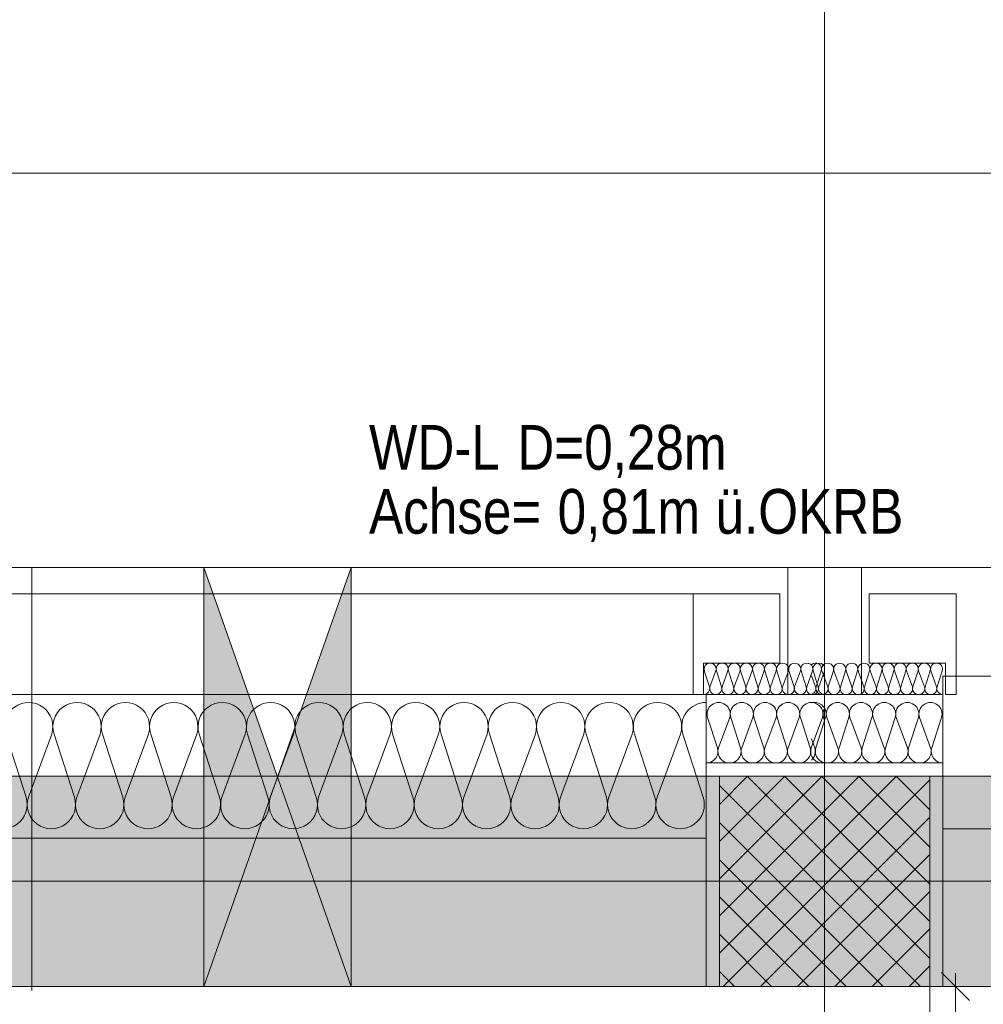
# Model space of a CAD drawing. Extents: x -720 to 300, y 62 to 1162.
# Tile 122 of 256: x -183 to -147, y 995 to 1033. Entities that reach past the tile are written whole.
import ezdxf
from ezdxf.lldxf.tags import DXFTag

# ---------------------------------------------------------------- set-up
doc = ezdxf.new("R2010")
doc.units = 0
doc.layers.get('0').update_dxf_attribs({"lineweight": 13})
for name, color, linetype, lineweight, true_color in [('30 -33 Aussenwände- 3 Aussenstützen', 7, 'Continuous', 50, 0x0000dd), ('30 -33 Aussenwände- 7 Fassade_ Elemente', 7, 'Continuous', 9, 0x00aacc), ('30 -34 Innenwände- 11 Durchbruch', 4, 'Continuous', 9, 0x00ffff), ('30 -35 Decken- 1 Konstruktion-Träger- Stahlbeton', 7, 'Continuous', 13, 0x33aa00), ('30 -35 Decken- 4 Bodenbeläge', 4, 'Continuous', 9, 0x00ffff), ('70 -76 Bemaßung- 2 Allgemein', 9, 'Continuous', 5, 0x808080), ('iwb_Schraffur_Unterzug', 7, 'Continuous', 5, 0xffffcc)]:
    doc.layers.add(name, color=color, linetype=linetype, lineweight=lineweight, true_color=true_color)
for name, color, linetype, lineweight in [('70 -71 Achsen- 1 Gebäudeachsen', 7, 'STRICHPUNKT2-A06G93UB8I', 18), ('70 -75 Raumstempel- 3 Wandstempel', 7, 'Continuous', 50), ('Keine-1', 7, 'Continuous', 15)]:
    doc.layers.add(name, color=color, linetype=linetype, lineweight=lineweight)
doc.styles.get("Standard").update_dxf_attribs({"font": 'ARIALN.TTF'})
tags = doc.linetypes.add('fein_strichliert-A06G93UC8I', pattern=[4, 1, -2, 1]).pattern_tags.tags
tags[8:9] = [DXFTag(74, 4), DXFTag(75, 0), DXFTag(340, '0'), DXFTag(46, 0.0), DXFTag(50, 0.0), DXFTag(44, 0.0), DXFTag(45, 0.0)]
tags[6:7] = [DXFTag(74, 4), DXFTag(75, 0), DXFTag(340, '0'), DXFTag(46, 0.0), DXFTag(50, 0.0), DXFTag(44, 0.0), DXFTag(45, 0.0)]
tags[4:5] = [DXFTag(74, 4), DXFTag(75, 0), DXFTag(340, '0'), DXFTag(46, 0.0), DXFTag(50, 0.0), DXFTag(44, 0.0), DXFTag(45, 0.0)]
tags = doc.linetypes.add('STRICHPUNKT2-A06G93UB8I', pattern=[12.7, 6.35, -3.175, 0, -3.175]).pattern_tags.tags
tags[10:11] = [DXFTag(74, 4), DXFTag(75, 0), DXFTag(340, '0'), DXFTag(46, 0.0), DXFTag(50, 0.0), DXFTag(44, 0.0), DXFTag(45, 0.0)]
tags[8:9] = [DXFTag(74, 4), DXFTag(75, 0), DXFTag(340, '0'), DXFTag(46, 0.0), DXFTag(50, 0.0), DXFTag(44, 0.0), DXFTag(45, 0.0)]
tags[6:7] = [DXFTag(74, 4), DXFTag(75, 0), DXFTag(340, '0'), DXFTag(46, 0.0), DXFTag(50, 0.0), DXFTag(44, 0.0), DXFTag(45, 0.0)]
tags[4:5] = [DXFTag(74, 4), DXFTag(75, 0), DXFTag(340, '0'), DXFTag(46, 0.0), DXFTag(50, 0.0), DXFTag(44, 0.0), DXFTag(45, 0.0)]

# ---------------------------------------------------------------- blocks, each defined once
blk = doc.blocks.new('Referenz-A06G93UD8I')
at = {"layer": '30 -33 Aussenwände- 3 Aussenstützen', "color": 0, "lineweight": -2}
for p, q in [((-156.853, 1002.836), (-155.777, 1003.912)), ((-156.853, 1001.421), (-154.362, 1003.912)), ((-156.853, 1000.007), (-152.948, 1003.912)), ((-156.853, 998.593), (-151.534, 1003.912)), ((-156.853, 997.179), (-150.12, 1003.912)), ((-156.706, 995.912), (-148.853, 1003.765)), ((-155.794, 1003.912), (-148.853, 996.971)), ((-154.38, 1003.912), (-148.853, 998.385)), ((-152.966, 1003.912), (-148.853, 999.799)), ((-151.552, 1003.912), (-148.853, 1001.213)), ((-150.138, 1003.912), (-148.853, 1002.628)), ((-156.853, 1003.556), (-149.209, 995.912)), ((-155.291, 995.912), (-148.853, 1002.35)), ((-156.853, 1002.142), (-150.623, 995.912)), ((-153.877, 995.912), (-148.853, 1000.936)), ((-152.853, 1000.912), (-152.853, 998.912)), ((-156.853, 1000.728), (-152.037, 995.912)), ((-153.853, 999.912), (-151.853, 999.912)), ((-156.853, 999.314), (-153.451, 995.912)), ((-152.463, 995.912), (-148.853, 999.522)), ((-156.853, 997.9), (-154.865, 995.912)), ((-151.049, 995.912), (-148.853, 998.108)), ((-149.634, 995.912), (-148.853, 996.694)), ((-156.853, 996.485), (-156.28, 995.912))]:
    blk.add_line(p, q, dxfattribs=at)
at = {"layer": '30 -33 Aussenwände- 3 Aussenstützen', "color": 0, "linetype": 'Continuous', "lineweight": -2, "ltscale": 0.13}
for p, q in [((-148.853, 1003.912), (-156.853, 1003.912)), ((-156.853, 1003.912), (-156.853, 995.912)), ((-148.853, 995.912), (-148.853, 1003.912)), ((-156.853, 995.912), (-148.853, 995.912))]:
    blk.add_line(p, q, dxfattribs=at)
at = {"layer": '30 -33 Aussenwände- 7 Fassade_ Elemente', "color": 0, "linetype": 'Continuous', "lineweight": -2, "ltscale": 0.13}
for p, q in [((-303.453, 1011.852), (-154.253, 1011.852)), ((-154.253, 1011.852), (-154.253, 1007.012)), ((-151.453, 1011.852), (-2.253, 1011.852)), ((-151.453, 1007.012), (-151.453, 1011.852)), ((-157.853, 1010.852), (-299.853, 1010.852)), ((-154.553, 1010.852), (-157.853, 1010.852)), ((-157.853, 1007.012), (-157.853, 1010.852)), ((-157.853, 1010.852), (-157.853, 1007.012)), ((-154.553, 1008.212), (-154.553, 1010.852)), ((-151.153, 1010.852), (-147.853, 1010.852)), ((-151.153, 1008.212), (-151.153, 1010.852)), ((-147.853, 1010.852), (-147.853, 1007.012)), ((-157.453, 1007.012), (-157.453, 1008.212)), ((-157.453, 1008.212), (-154.553, 1008.212)), ((-157.231, 1007.312), (-157.424, 1007.912)), ((-156.987, 1007.912), (-157.209, 1007.312)), ((-156.772, 1007.312), (-156.964, 1007.912)), ((-156.527, 1007.912), (-156.749, 1007.312)), ((-156.312, 1007.312), (-156.505, 1007.912)), ((-156.068, 1007.912), (-156.289, 1007.312)), ((-155.852, 1007.312), (-156.045, 1007.912)), ((-155.608, 1007.912), (-155.83, 1007.312)), ((-155.393, 1007.312), (-155.586, 1007.912)), ((-155.148, 1007.912), (-155.37, 1007.312)), ((-154.933, 1007.312), (-155.126, 1007.912)), ((-154.689, 1007.912), (-154.911, 1007.312)), ((-154.473, 1007.312), (-154.666, 1007.912)), ((-154.229, 1007.912), (-154.451, 1007.312)), ((-154.014, 1007.312), (-154.207, 1007.912)), ((-153.769, 1007.912), (-153.991, 1007.312)), ((-153.554, 1007.312), (-153.747, 1007.912)), ((-153.31, 1007.912), (-153.532, 1007.312)), ((-153.095, 1007.312), (-153.287, 1007.912)), ((-153.171, 1007.312), (-152.978, 1007.912)), ((-153.072, 1007.312), (-152.853, 1007.905)), ((-152.956, 1007.912), (-152.734, 1007.312)), ((-152.711, 1007.312), (-152.519, 1007.912)), ((-152.496, 1007.912), (-152.274, 1007.312)), ((-152.252, 1007.312), (-152.059, 1007.912)), ((-152.036, 1007.912), (-151.815, 1007.312)), ((-151.792, 1007.312), (-151.599, 1007.912)), ((-151.577, 1007.912), (-151.355, 1007.312)), ((-151.333, 1007.312), (-151.14, 1007.912)), ((-148.253, 1008.212), (-151.153, 1008.212)), ((-151.117, 1007.912), (-150.895, 1007.312)), ((-150.873, 1007.312), (-150.68, 1007.912)), ((-150.658, 1007.912), (-150.436, 1007.312)), ((-150.413, 1007.312), (-150.22, 1007.912)), ((-150.198, 1007.912), (-149.976, 1007.312)), ((-149.954, 1007.312), (-149.761, 1007.912)), ((-149.738, 1007.912), (-149.516, 1007.312)), ((-149.494, 1007.312), (-149.301, 1007.912)), ((-149.279, 1007.912), (-149.057, 1007.312)), ((-149.034, 1007.312), (-148.842, 1007.912)), ((-148.819, 1007.912), (-148.597, 1007.312)), ((-148.575, 1007.312), (-148.382, 1007.912)), ((-148.253, 1007.012), (-148.253, 1008.212)), ((-153.194, 1007.312), (-153.353, 1007.743)), ((-148.353, 1001.912), (-148.353, 1007.712)), ((-148.353, 1007.712), (-145.053, 1007.712)), ((-152.353, 1007.012), (-304.853, 1007.012)), ((-299.853, 1007.012), (-157.853, 1007.012)), ((-157.853, 1007.012), (-157.453, 1007.012)), ((-157.353, 1007.012), (-157.353, 995.912)), ((-154.253, 1007.012), (-157.353, 1007.012)), ((-153.353, 1007.012), (-148.353, 1007.012)), ((-148.353, 1007.012), (-151.453, 1007.012)), ((-148.353, 1007.012), (-148.353, 1004.412)), ((-148.353, 995.912), (-148.353, 1007.012)), ((-147.853, 1007.012), (-148.253, 1007.012)), ((-156.928, 1004.987), (-157.298, 1006.137)), ((-156.46, 1006.137), (-156.885, 1004.987)), ((-156.047, 1004.987), (-156.417, 1006.137)), ((-155.579, 1006.137), (-156.004, 1004.987)), ((-155.166, 1004.987), (-155.536, 1006.137)), ((-154.698, 1006.137), (-155.123, 1004.987)), ((-154.285, 1004.987), (-154.655, 1006.137)), ((-153.817, 1006.137), (-154.242, 1004.987)), ((-153.404, 1004.987), (-153.774, 1006.137)), ((-152.936, 1006.137), (-153.361, 1004.987)), ((-153.183, 1004.987), (-152.813, 1006.137)), ((-152.853, 1006.013), (-152.893, 1006.137)), ((-152.77, 1006.137), (-152.345, 1004.987)), ((-152.302, 1004.987), (-151.932, 1006.137)), ((-151.889, 1006.137), (-151.464, 1004.987)), ((-151.421, 1004.987), (-151.051, 1006.137)), ((-151.008, 1006.137), (-150.583, 1004.987)), ((-150.54, 1004.987), (-150.17, 1006.137)), ((-150.127, 1006.137), (-149.702, 1004.987)), ((-149.659, 1004.987), (-149.289, 1006.137)), ((-149.246, 1006.137), (-148.821, 1004.987)), ((-148.778, 1004.987), (-148.408, 1006.137)), ((-183.979, 1005.512), (-183.208, 1003.112)), ((-183.118, 1003.112), (-182.231, 1005.512)), ((-182.141, 1005.512), (-181.37, 1003.112)), ((-181.28, 1003.112), (-180.392, 1005.512)), ((-180.302, 1005.512), (-179.531, 1003.112)), ((-179.441, 1003.112), (-178.554, 1005.512)), ((-178.464, 1005.512), (-177.693, 1003.112)), ((-177.603, 1003.112), (-176.715, 1005.512)), ((-176.625, 1005.512), (-175.854, 1003.112)), ((-175.764, 1003.112), (-174.877, 1005.512)), ((-174.787, 1005.512), (-174.015, 1003.112)), ((-173.925, 1003.112), (-173.038, 1005.512)), ((-172.948, 1005.512), (-172.177, 1003.112)), ((-172.087, 1003.112), (-171.2, 1005.512)), ((-171.11, 1005.512), (-170.338, 1003.112)), ((-170.248, 1003.112), (-169.361, 1005.512)), ((-169.271, 1005.512), (-168.5, 1003.112)), ((-168.41, 1003.112), (-167.523, 1005.512)), ((-167.433, 1005.512), (-166.661, 1003.112)), ((-166.571, 1003.112), (-165.684, 1005.512)), ((-165.594, 1005.512), (-164.823, 1003.112)), ((-164.733, 1003.112), (-163.846, 1005.512)), ((-163.756, 1005.512), (-162.984, 1003.112)), ((-162.894, 1003.112), (-162.007, 1005.512)), ((-161.917, 1005.512), (-161.146, 1003.112)), ((-161.056, 1003.112), (-160.169, 1005.512)), ((-160.079, 1005.512), (-159.307, 1003.112)), ((-159.217, 1003.112), (-158.33, 1005.512)), ((-158.24, 1005.512), (-157.469, 1003.112)), ((-153.226, 1004.987), (-153.353, 1005.331)), ((-157.353, 1001.552), (-157.353, 1004.412)), ((-157.353, 1004.412), (-152.353, 1004.412)), ((-148.353, 1004.412), (-153.353, 1004.412)), ((-145.953, 1001.912), (-148.353, 1001.912)), ((-148.353, 995.912), (-148.353, 1001.912)), ((-300.353, 1001.552), (-157.353, 1001.552)), ((-152.853, 1000.912), (-152.853, 998.912)), ((-153.853, 999.912), (-151.853, 999.912)), ((-157.353, 995.912), (-300.353, 995.912)), ((-145.953, 995.912), (-148.353, 995.912)), ((-5.353, 995.912), (-148.353, 995.912))]:
    blk.add_line(p, q, dxfattribs=at)
for centre, major_axis, end_param in [((-153.197, 1007.983), (0.219, -0.07), 2.630521), ((-153.069, 1007.983), (0.216, 0.078), 1.552305), ((-157.205, 1007.983), (0.219, -0.07), 3.765224), ((-156.746, 1007.983), (0.219, -0.07), 3.765224), ((-156.286, 1007.983), (0.219, -0.07), 3.765224), ((-155.827, 1007.983), (0.219, -0.07), 3.765224), ((-155.367, 1007.983), (0.219, -0.07), 3.765224), ((-154.907, 1007.983), (0.219, -0.07), 3.765224), ((-154.448, 1007.983), (0.219, -0.07), 3.765224), ((-153.988, 1007.983), (0.219, -0.07), 3.765224), ((-153.988, 1007.983), (-0.135, 0.186), 1.255075), ((-153.988, 1007.983), (0.135, 0.186), 1.255075), ((-153.988, 1007.983), (0.219, -0.07), 1.255075), ((-153.528, 1007.983), (0.219, -0.07), 3.765224), ((-153.528, 1007.983), (-0.135, 0.186), 1.255075), ((-153.528, 1007.983), (0.135, 0.186), 1.255075), ((-153.528, 1007.983), (0.219, -0.07), 1.255075), ((-153.069, 1007.983), (-0.074, 0.217), 1.552305), ((-152.737, 1007.983), (0.219, -0.07), 3.765224), ((-152.737, 1007.983), (-0.135, 0.186), 1.255075), ((-152.737, 1007.983), (0.135, 0.186), 1.255075), ((-152.737, 1007.983), (0.219, -0.07), 1.255075), ((-152.278, 1007.983), (0.219, -0.07), 3.765224), ((-152.278, 1007.983), (-0.135, 0.186), 1.255075), ((-152.278, 1007.983), (0.135, 0.186), 1.255075), ((-152.278, 1007.983), (0.219, -0.07), 1.255075), ((-151.818, 1007.983), (0.219, -0.07), 3.765224), ((-151.358, 1007.983), (0.219, -0.07), 3.765224), ((-150.899, 1007.983), (0.219, -0.07), 3.765224), ((-150.439, 1007.983), (0.219, -0.07), 3.765224), ((-149.979, 1007.983), (0.219, -0.07), 3.765224), ((-149.52, 1007.983), (0.219, -0.07), 3.765224), ((-149.06, 1007.983), (0.219, -0.07), 3.765224), ((-148.6, 1007.983), (0.219, -0.07), 3.765224), ((-157.45, 1007.242), (-0.003, -0.23), 1.896254), ((-156.99, 1007.242), (-0.219, 0.07), 3.764652), ((-156.531, 1007.242), (-0.219, 0.07), 3.764652), ((-156.071, 1007.242), (-0.219, 0.07), 3.764652), ((-155.611, 1007.242), (-0.219, 0.07), 3.764652), ((-155.152, 1007.242), (-0.219, 0.07), 3.764652), ((-154.692, 1007.242), (-0.219, 0.07), 3.764652), ((-154.232, 1007.242), (-0.219, 0.07), 1.254884), ((-154.232, 1007.242), (-0.219, 0.07), 3.764652), ((-154.232, 1007.242), (0.135, -0.186), 1.254884), ((-153.773, 1007.242), (-0.219, 0.07), 1.254884), ((-153.773, 1007.242), (-0.219, 0.07), 3.764652), ((-153.773, 1007.242), (0.135, -0.186), 1.254884), ((-153.313, 1007.242), (-0.219, 0.07), 1.254884), ((-153.412, 1007.242), (0.059, -0.222), 1.621785), ((-152.952, 1007.242), (-0.219, 0.07), 1.254884), ((-153.313, 1007.242), (0.135, -0.186), 1.254884), ((-152.853, 1007.242), (-0.219, 0.07), 1.884423), ((-152.952, 1007.242), (0.135, -0.186), 1.254884), ((-152.493, 1007.242), (-0.219, 0.07), 1.254884), ((-152.493, 1007.242), (-0.219, 0.07), 3.764652), ((-152.493, 1007.242), (0.135, -0.186), 1.254884), ((-152.033, 1007.242), (-0.219, 0.07), 1.254884), ((-152.033, 1007.242), (-0.219, 0.07), 3.764652), ((-152.033, 1007.242), (0.135, -0.186), 1.254884), ((-151.574, 1007.242), (-0.219, 0.07), 3.764652), ((-151.114, 1007.242), (-0.219, 0.07), 3.764652), ((-150.654, 1007.242), (-0.219, 0.07), 3.764652), ((-150.195, 1007.242), (-0.219, 0.07), 3.764652), ((-149.735, 1007.242), (-0.219, 0.07), 3.764652), ((-149.275, 1007.242), (-0.219, 0.07), 3.764652), ((-148.816, 1007.242), (-0.219, 0.07), 3.764652), ((-148.356, 1007.242), (-0.219, 0.07), 1.896254), ((-183.105, 1005.794), (0.874, -0.282), 3.764652), ((-181.267, 1005.794), (0.874, -0.282), 3.764652), ((-179.428, 1005.794), (0.874, -0.282), 3.764652), ((-177.59, 1005.794), (0.874, -0.282), 3.764652), ((-175.751, 1005.794), (0.874, -0.282), 3.764652), ((-173.913, 1005.794), (0.874, -0.282), 3.764652), ((-172.074, 1005.794), (0.874, -0.282), 3.764652), ((-170.235, 1005.794), (0.874, -0.282), 3.764652), ((-168.397, 1005.794), (0.874, -0.282), 3.764652), ((-166.558, 1005.794), (0.874, -0.282), 3.764652), ((-164.72, 1005.794), (0.874, -0.282), 3.764652), ((-162.881, 1005.794), (0.874, -0.282), 3.764652), ((-161.043, 1005.794), (0.874, -0.282), 3.764652), ((-159.204, 1005.794), (0.874, -0.282), 3.764652), ((-156.879, 1006.272), (0.419, -0.135), 3.765224), ((-155.998, 1006.272), (0.419, -0.135), 3.765224), ((-155.117, 1006.272), (0.419, -0.135), 3.765224), ((-155.117, 1006.272), (0.258, 0.356), 1.255075), ((-154.236, 1006.272), (0.419, -0.135), 3.765224), ((-154.236, 1006.272), (0.258, 0.356), 1.255075), ((-154.232, 1007.242), (-0.135, -0.186), 1.254884), ((-153.773, 1007.242), (-0.135, -0.186), 1.254884), ((-153.355, 1006.272), (0.258, 0.356), 1.255075), ((-153.313, 1007.242), (-0.135, -0.186), 1.254884), ((-153.232, 1006.272), (0.419, -0.135), 2.160679), ((-152.952, 1007.242), (-0.135, -0.186), 1.254884), ((-152.351, 1006.272), (0.419, -0.135), 3.765224), ((-152.493, 1007.242), (-0.135, -0.186), 1.254884), ((-152.351, 1006.272), (0.258, 0.356), 1.255075), ((-152.033, 1007.242), (-0.135, -0.186), 1.254884), ((-151.47, 1006.272), (0.419, -0.135), 3.765224), ((-151.47, 1006.272), (0.258, 0.356), 1.255075), ((-150.589, 1006.272), (0.419, -0.135), 3.765224), ((-149.708, 1006.272), (0.419, -0.135), 3.765224), ((-148.827, 1006.272), (0.419, -0.135), 3.765224), ((-157.366, 1005.794), (0.013, 0.918), 1.896254), ((-155.117, 1006.272), (-0.258, 0.356), 1.255075), ((-155.117, 1006.272), (0.419, -0.135), 1.255075), ((-154.236, 1006.272), (-0.258, 0.356), 1.255075), ((-154.236, 1006.272), (0.419, -0.135), 1.255075), ((-153.355, 1006.272), (-0.258, 0.356), 1.255075), ((-153.355, 1006.272), (0.419, -0.135), 1.255075), ((-152.474, 1006.272), (-0.379, 0.223), 0.8444), ((-152.351, 1006.272), (-0.258, 0.356), 1.255075), ((-152.351, 1006.272), (0.419, -0.135), 1.255075), ((-151.47, 1006.272), (-0.258, 0.356), 1.255075), ((-151.47, 1006.272), (0.419, -0.135), 1.255075), ((-157.347, 1004.852), (-0.006, -0.44), 1.896254), ((-156.466, 1004.852), (-0.419, 0.135), 3.764652), ((-155.585, 1004.852), (-0.419, 0.135), 1.254884), ((-155.585, 1004.852), (-0.419, 0.135), 3.764652), ((-155.585, 1004.852), (0.258, -0.356), 1.254884), ((-154.704, 1004.852), (-0.419, 0.135), 1.254884), ((-154.704, 1004.852), (-0.419, 0.135), 3.764652), ((-154.704, 1004.852), (0.258, -0.356), 1.254884), ((-153.823, 1004.852), (-0.419, 0.135), 1.254884), ((-153.823, 1004.852), (0.258, -0.356), 1.254884), ((-152.942, 1004.852), (-0.419, 0.135), 2.086103), ((-153.645, 1004.852), (0.292, -0.329), 1.157172), ((-152.764, 1004.852), (-0.419, 0.135), 1.254884), ((-152.764, 1004.852), (0.258, -0.356), 1.254884), ((-151.883, 1004.852), (-0.419, 0.135), 3.764652), ((-151.883, 1004.852), (-0.419, 0.135), 1.254884), ((-151.883, 1004.852), (0.258, -0.356), 1.254884), ((-151.002, 1004.852), (-0.419, 0.135), 3.764652), ((-151.002, 1004.852), (-0.419, 0.135), 1.254884), ((-151.002, 1004.852), (0.258, -0.356), 1.254884), ((-150.121, 1004.852), (-0.419, 0.135), 3.764652), ((-149.24, 1004.852), (-0.419, 0.135), 3.764652), ((-148.359, 1004.852), (-0.419, 0.135), 1.896254), ((-155.585, 1004.852), (-0.258, -0.356), 1.254884), ((-154.704, 1004.852), (-0.258, -0.356), 1.254884), ((-153.823, 1004.852), (-0.258, -0.356), 1.254884), ((-152.764, 1004.852), (-0.258, -0.356), 1.254884), ((-151.883, 1004.852), (-0.258, -0.356), 1.254884), ((-151.002, 1004.852), (-0.258, -0.356), 1.254884), ((-184.082, 1002.83), (-0.874, 0.282), 3.765224), ((-182.244, 1002.83), (-0.874, 0.282), 3.765224), ((-180.405, 1002.83), (-0.874, 0.282), 3.765224), ((-178.567, 1002.83), (-0.874, 0.282), 3.765224), ((-176.728, 1002.83), (-0.874, 0.282), 3.765224), ((-174.89, 1002.83), (-0.874, 0.282), 3.765224), ((-173.051, 1002.83), (-0.874, 0.282), 3.765224), ((-171.213, 1002.83), (-0.874, 0.282), 3.765224), ((-169.374, 1002.83), (-0.874, 0.282), 3.765224), ((-167.536, 1002.83), (-0.874, 0.282), 3.765224), ((-165.697, 1002.83), (-0.874, 0.282), 3.765224), ((-163.859, 1002.83), (-0.874, 0.282), 3.765224), ((-162.02, 1002.83), (-0.874, 0.282), 3.765224), ((-160.181, 1002.83), (-0.874, 0.282), 3.765224), ((-158.343, 1002.83), (-0.874, 0.282), 3.765224)]:
    blk.add_ellipse(centre, major_axis=major_axis, ratio=1, start_param=0, end_param=end_param, dxfattribs=at)
at = {"layer": '30 -34 Innenwände- 11 Durchbruch', "color": 0, "linetype": 'Continuous', "lineweight": -2, "ltscale": 0.13}
for p, q in [((-176.453, 995.912), (-176.453, 1011.852)), ((-176.453, 1011.852), (-170.853, 995.912)), ((-170.853, 1011.852), (-176.453, 995.912)), ((-176.453, 1011.852), (-170.853, 1011.852)), ((-170.853, 1011.852), (-176.453, 995.912)), ((-170.853, 995.912), (-176.453, 1011.852)), ((-170.853, 995.912), (-170.853, 1011.852)), ((-176.453, 995.912), (-170.853, 995.912))]:
    blk.add_line(p, q, dxfattribs=at)
at = {"layer": '30 -34 Innenwände- 11 Durchbruch', "color": 0, "lineweight": -2}
for points in [[(-176.453, 995.912), (-176.453, 1011.852), (-173.653, 1003.882)], [(-170.853, 995.912), (-173.653, 1003.882), (-170.853, 1011.852)]]:
    blk.add_solid(points, dxfattribs=at)
at = {"layer": '30 -35 Decken- 1 Konstruktion-Träger- Stahlbeton', "color": 0, "linetype": 'fein_strichliert-A06G93UC8I', "lineweight": -2, "ltscale": 0.13}
for p, q in [((76.456, 1003.912), (-682.362, 1003.912)), ((76.456, 995.912), (-682.362, 995.912))]:
    blk.add_line(p, q, dxfattribs=at)
at = {"layer": '30 -35 Decken- 4 Bodenbeläge', "color": 0, "linetype": 'Continuous', "lineweight": -2, "ltscale": 0.13}
blk.add_line((-148.853, 907.612), (-148.853, 995.912), dxfattribs=at)
at = {"layer": '70 -71 Achsen- 1 Gebäudeachsen', "color": 0, "linetype": 'STRICHPUNKT2-A06G93UB8I', "lineweight": -2, "ltscale": 0.13}
for p, q in [((-152.853, 1084.852), (-152.853, 85.412)), ((-682.362, 999.912), (76.456, 999.912))]:
    blk.add_line(p, q, dxfattribs=at)
at = {"layer": '70 -75 Raumstempel- 3 Wandstempel', "color": 0, "linetype": 'Continuous', "lineweight": -2, "ltscale": 0.13}
blk.add_line((-182.986, 995.763), (-182.986, 1011.858), dxfattribs=at)
at = {"layer": '70 -76 Bemaßung- 2 Allgemein', "color": 0, "linetype": 'Continuous', "lineweight": -2, "ltscale": 0.13}
for p, q in [((-103.847, 1026.852), (-301.293, 1026.852)), ((-148.403, 996.443), (-147.342, 995.382)), ((-147.872, 996.412), (-147.872, 994.852)), ((-149.872, 995.912), (-146.872, 995.912))]:
    blk.add_line(p, q, dxfattribs=at)
at = {"layer": 'Keine-1', "color": 0, "linetype": 'fein_strichliert-A06G93UC8I', "lineweight": -2, "ltscale": 0.13}
blk.add_line((-682.362, 1011.85), (76.456, 1011.851), dxfattribs=at)
at = {"layer": '30 -34 Innenwände- 11 Durchbruch', "color": 0, "linetype": 'Continuous', "lineweight": -2, "ltscale": 0.13, "char_height": 1.7, "attachment_point": 1}
for s, insert in [('{\\fArial Narrow;WD-L}', (-170.17, 1017.269)), ('{\\fArial Narrow;D=0,28m}', (-164.533, 1017.269)), ('{\\fArial Narrow;Achse=}', (-170.17, 1014.833)), ('{\\fArial Narrow;0,81m}', (-162.999, 1014.833)), ('{\\fArial Narrow;ü.OKRB}', (-157.001, 1014.833))]:
    blk.add_mtext(s, dxfattribs=dict(at, insert=insert))
blk = doc.blocks.new('Referenz-A06G93UF8I')
at = {"layer": 'iwb_Schraffur_Unterzug', "linetype": 'Continuous', "ltscale": 0.13}
for points in [[(-682.362, 1003.912), (76.456, 1003.912), (76.456, 1001.038)], [(-682.362, 1003.912), (76.456, 1001.038), (-682.362, 1000.171)], [(-682.362, 1000.171), (76.456, 1001.038), (76.456, 998.786)], [(-682.362, 1000.171), (76.456, 998.786), (-682.362, 999.653)], [(-682.362, 999.653), (76.456, 998.786), (76.456, 995.912)], [(-682.362, 999.653), (76.456, 995.912), (-682.362, 995.912)]]:
    blk.add_solid(points, dxfattribs=at)

msp = doc.modelspace()

# ---------------------------------------------------------------- block references
at = {"color": 8, "lineweight": 13, "ltscale": 0.13, "true_color": 0x808080}
msp.add_blockref('Referenz-A06G93UD8I', (0, 0), dxfattribs=at)
at = {"color": 8, "lineweight": 25, "ltscale": 0.25, "true_color": 0x808080}
msp.add_blockref('Referenz-A06G93UF8I', (0, 0), dxfattribs=at)

doc.saveas('drawing.dxf')
